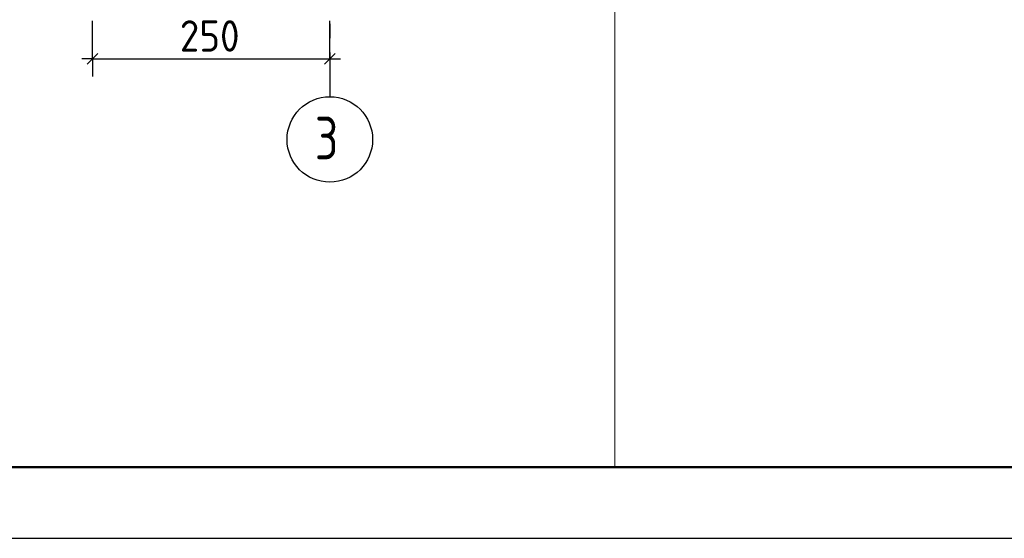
# Model space of a CAD drawing. Header units: millimetres. Extents: x 0 to 42000, y 0 to 29700.
# Tile 9 of 20: x 14487 to 21399, y 0 to 3642. Entities that reach past the tile are written whole.
import ezdxf

# ---------------------------------------------------------------- set-up
doc = ezdxf.new("R2010")
doc.units = ezdxf.units.MM
doc.linetypes.add('______5', pattern=[1100, 800, -100, 100, -100])
doc.layers.add('Standard', color=7, linetype='Continuous', lineweight=25)
doc.layers.add('Оси', color=7, linetype='______5')
doc.styles.add('ISOCPEUR', font='txt')

msp = doc.modelspace()

# ---------------------------------------------------------------- linework, layer by layer
at = {"layer": 'Standard', "color": 254, "linetype": 'Continuous', "lineweight": 13, "true_color": 0xc4c4ff, "transparency": 33554687}
msp.add_line((18664.7, 500), (18664.7, 11914.7), dxfattribs=at)
at = {"layer": 'Standard', "color": 7, "linetype": 'Continuous', "lineweight": -3, "transparency": 33554687}
for p, q in [((14998, 3367.6), (14998, 3634.2)), ((16664.7, 3367.6), (16664.7, 3634.2)), ((14998, 3367.6), (14998, 3492.6)), ((16664.7, 3367.6), (16664.7, 3492.6)), ((14998, 3367.6), (14923, 3367.6)), ((14998, 3367.6), (14998, 3242.6)), ((16664.7, 3367.6), (16664.7, 3242.6)), ((16664.7, 3367.6), (16739.7, 3367.6))]:
    msp.add_line(p, q, dxfattribs=at)
at = {"layer": 'Standard', "color": 7, "linetype": 'Continuous', "lineweight": 25, "transparency": 33554687}
for p, q in [((14960.5, 3330.1), (15035.5, 3405.1)), ((16627.2, 3330.1), (16702.2, 3405.1))]:
    msp.add_line(p, q, dxfattribs=at)
msp.add_lwpolyline([(0, 0), (42000, 0), (42000, 29700), (0, 29700), (0, 0)], close=True, dxfattribs=at)
at = {"layer": 'Standard', "color": 7, "linetype": 'Continuous', "lineweight": 50, "transparency": 33554687}
msp.add_lwpolyline([(2000, 29200), (41500, 29200), (41500, 500), (2000, 500), (2000, 29200)], close=True, dxfattribs=at)
at = {"layer": 'Standard', "color": 7, "linetype": 'Continuous', "lineweight": 13, "transparency": 33554687}
msp.add_lwpolyline([(6688, 500), (23000, 500), (23000, 11914.7), (6688, 11914.7), (6688, 500)], dxfattribs=at)
at = {"layer": 'Standard', "color": 7, "linetype": 'Continuous', "lineweight": -3, "transparency": 33554687}
msp.add_lwpolyline([(14998, 3367.6), (15383.1, 3367.6), (15383.1, 3367.6), (16664.7, 3367.6)], dxfattribs=at)
at = {"layer": 'Оси', "color": 8, "linetype": '______5', "lineweight": -3, "transparency": 33554687}
msp.add_line((16664.7, 4512), (16664.7, 3100.9), dxfattribs=at)
at = {"layer": 'Оси', "color": 7, "linetype": 'Continuous', "lineweight": -3, "transparency": 33554687}
msp.add_circle((16664.7, 2800.9), 300, dxfattribs=at)

# ---------------------------------------------------------------- texts
at = {"layer": 'Standard', "color": 7, "linetype": 'Continuous', "lineweight": 25, "transparency": 33554687, "insert": (15611.3, 3417.6), "char_height": 220, "width": 561.988, "attachment_point": 7, "style": 'ISOCPEUR'}
msp.add_mtext('\\W0.91;250', dxfattribs=at)
at = {"layer": 'Оси', "color": 7, "linetype": 'Continuous', "lineweight": 25, "transparency": 33554687, "insert": (16559.7, 2660.9), "char_height": 300, "width": 326.407, "attachment_point": 7, "style": 'ISOCPEUR'}
msp.add_mtext('\\W0.78;3', dxfattribs=at)

doc.saveas('drawing.dxf')
